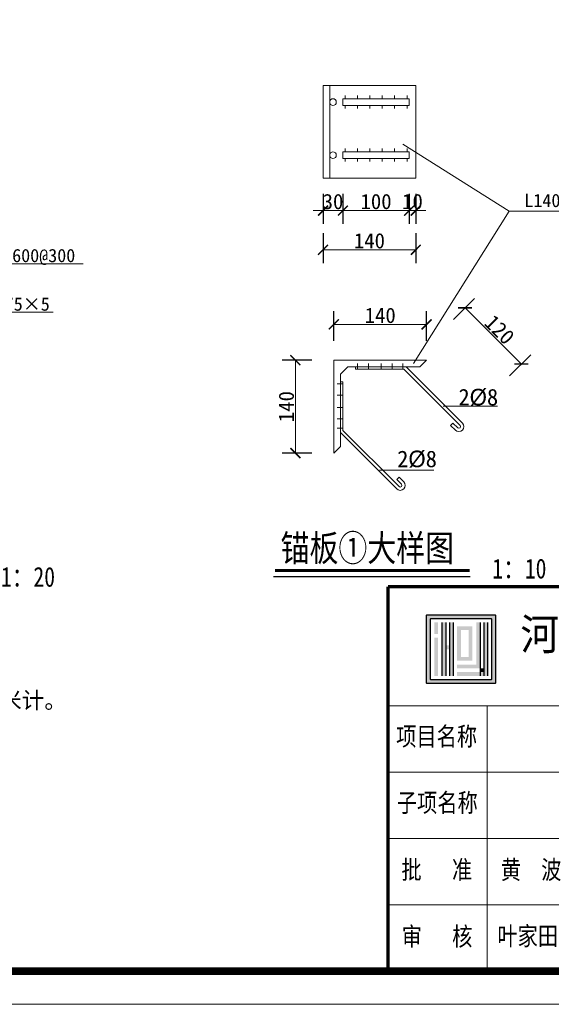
# Model space of a CAD drawing. Extents: x -13074 to 1448651, y 3648755 to 8081248.
# Tile 136 of 173: x 563319 to 563399, y 3858485 to 3858634. Entities that reach past the tile are written whole.
import ezdxf
from ezdxf.enums import TextEntityAlignment as Align

# ---------------------------------------------------------------- set-up
doc = ezdxf.new("R2010")
doc.units = 0
doc.header["$PDMODE"] = 32
doc.header["$PDSIZE"] = 0.2
doc.layers.get('0').update_dxf_attribs({"linetype": 'CONTINUOUS'})
doc.layers.get('Defpoints').update_dxf_attribs({"linetype": 'CONTINUOUS'})
for name, color, linetype, lineweight in [('0.09标注线', 3, 'CONTINUOUS', 9), ('0.13填充', 8, 'CONTINUOUS', 9), ('0.13文字', 255, 'CONTINUOUS', 13), ('SHEET', 1, 'CONTINUOUS', 15), ('x粗线', 1, 'CONTINUOUS', 40)]:
    doc.layers.add(name, color=color, linetype=linetype, lineweight=lineweight)
doc.layers.add('HOHAITK', color=7, linetype='CONTINUOUS')
doc.styles.add('-仿宋_GB2312', font='FangSong_GB2312.ttf')
doc.styles.add('FHZ', font='FangSong_GB2312.ttf', dxfattribs={"width": 0.707, "height": 300})
doc.styles.add('HOHAITK', font='simhei.ttf')
doc.dimstyles.new('副本 (2) STANDARD', dxfattribs={"dimscale": 0, "dimtxt": 3.5, "dimasz": 1.5, "dimexe": 2, "dimexo": 2.25, "dimgap": 0.2, "dimtad": 1, "dimdec": 1, "dimzin": 0, "dimdsep": 46, "dimtxsty": '-仿宋_GB2312', "dimblk": 'ARCHTICK', "dimcen": 0.09, "dimadec": 0, "dimazin": 0, "dimtfac": 1, "dimtdec": 1, "dimtix": 1, "dimtmove": 2, "dimatfit": 3, "dimfxlon": 1, "dimtolj": 1, "dimtzin": 0, "dimlwd": 9, "dimarcsym": 0})

# ---------------------------------------------------------------- blocks, each defined once
blk = doc.blocks.new('_ARCHTICK')
at = {"color": 0, "linetype": 'ByBlock', "const_width": 0.15}
blk.add_lwpolyline([(-0.5, -0.5), (0.5, 0.5)], dxfattribs=at)
blk = doc.blocks.new('*D2839')
at = {"layer": '0.09标注线', "color": 0, "lineweight": -2}
for p, q in [((563384.65, 3858588.76), (563387.83, 3858591.95)), ((563393.14, 3858580.28), (563396.32, 3858583.46))]:
    blk.add_line(p, q, dxfattribs=at)
at = {"layer": '0.09标注线', "color": 0, "lineweight": 9}
blk.add_line((563386.42, 3858590.53), (563394.91, 3858582.05), dxfattribs=at)
at = {"layer": 'Defpoints', "color": 0, "lineweight": 13}
for p in [(563377.52, 3858581.63), (563394.91, 3858582.05), (563386, 3858573.14)]:
    blk.add_point(p, dxfattribs=at)
at = {"layer": '0.09标注线', "color": 0, "lineweight": 9, "xscale": 1.5, "yscale": 1.5, "zscale": 1.5}
for p, rotation in [((563386.42, 3858590.53), 135), ((563394.91, 3858582.05), 315)]:
    blk.add_blockref('_ARCHTICK', p, dxfattribs=dict(at, rotation=rotation))
at = {"layer": '0.09标注线', "color": 0, "insert": (563391.62, 3858587.24), "char_height": 2.3, "attachment_point": 5, "rotation": 315, "style": '-仿宋_GB2312'}
blk.add_mtext('\\A1;120', dxfattribs=at)
blk = doc.blocks.new('*D2847')
at = {"layer": '0.09标注线', "color": 0, "lineweight": -2}
for p, q in [((563363.29, 3858582.63), (563358.79, 3858582.63)), ((563363.29, 3858568.63), (563358.79, 3858568.63))]:
    blk.add_line(p, q, dxfattribs=at)
at = {"layer": '0.09标注线', "color": 0, "lineweight": 9}
blk.add_line((563360.79, 3858582.63), (563360.79, 3858568.63), dxfattribs=at)
at = {"layer": 'Defpoints', "color": 0, "lineweight": 13}
for p in [(563366.6, 3858582.63), (563360.79, 3858568.63), (563366.6, 3858568.63)]:
    blk.add_point(p, dxfattribs=at)
at = {"layer": '0.09标注线', "color": 0, "lineweight": 9, "xscale": 1.5, "yscale": 1.5, "zscale": 1.5}
for p, rotation in [((563360.79, 3858582.63), 90), ((563360.79, 3858568.63), 270)]:
    blk.add_blockref('_ARCHTICK', p, dxfattribs=dict(at, rotation=rotation))
at = {"layer": '0.09标注线', "color": 0, "insert": (563359.44, 3858575.63), "char_height": 2.3, "attachment_point": 5, "rotation": 90, "style": '-仿宋_GB2312'}
blk.add_mtext('\\A1;140', dxfattribs=at)
blk = doc.blocks.new('*D2848')
at = {"layer": '0.09标注线', "color": 0, "lineweight": -2}
for p, q in [((563366.6, 3858585.53), (563366.6, 3858590.03)), ((563380.6, 3858585.53), (563380.6, 3858590.03))]:
    blk.add_line(p, q, dxfattribs=at)
at = {"layer": '0.09标注线', "color": 0, "lineweight": 9}
blk.add_line((563366.6, 3858588.03), (563380.6, 3858588.03), dxfattribs=at)
at = {"layer": 'Defpoints', "color": 0, "lineweight": 13}
for p in [(563380.6, 3858588.03), (563366.6, 3858582.63), (563380.6, 3858582.63)]:
    blk.add_point(p, dxfattribs=at)
at = {"layer": '0.09标注线', "color": 0, "lineweight": 9, "xscale": 1.5, "yscale": 1.5, "zscale": 1.5, "rotation": 180}
blk.add_blockref('_ARCHTICK', (563366.6, 3858588.03), dxfattribs=at)
at = {"layer": '0.09标注线', "color": 0, "lineweight": 9, "xscale": 1.5, "yscale": 1.5, "zscale": 1.5}
blk.add_blockref('_ARCHTICK', (563380.6, 3858588.03), dxfattribs=at)
at = {"layer": '0.09标注线', "color": 0, "insert": (563373.6, 3858589.38), "char_height": 2.3, "attachment_point": 5, "style": '-仿宋_GB2312'}
blk.add_mtext('\\A1;140', dxfattribs=at)
blk = doc.blocks.new('*D2849')
at = {"layer": '0.09标注线', "color": 0, "lineweight": -2}
for p, q in [((563367.97, 3858607.7), (563367.97, 3858603.2)), ((563377.97, 3858607.7), (563377.97, 3858603.2))]:
    blk.add_line(p, q, dxfattribs=at)
at = {"layer": '0.09标注线', "color": 0, "lineweight": 9}
blk.add_line((563367.97, 3858605.2), (563377.97, 3858605.2), dxfattribs=at)
at = {"layer": 'Defpoints', "color": 0, "lineweight": 13}
for p in [(563367.97, 3858613.07), (563377.97, 3858613.07), (563377.97, 3858605.2)]:
    blk.add_point(p, dxfattribs=at)
at = {"layer": '0.09标注线', "color": 0, "lineweight": 9, "xscale": 1.5, "yscale": 1.5, "zscale": 1.5, "rotation": 180}
blk.add_blockref('_ARCHTICK', (563367.97, 3858605.2), dxfattribs=at)
at = {"layer": '0.09标注线', "color": 0, "lineweight": 9, "xscale": 1.5, "yscale": 1.5, "zscale": 1.5}
blk.add_blockref('_ARCHTICK', (563377.97, 3858605.2), dxfattribs=at)
at = {"layer": '0.09标注线', "color": 0, "insert": (563372.97, 3858606.55), "char_height": 2.3, "attachment_point": 5, "style": '-仿宋_GB2312'}
blk.add_mtext('\\A1;100', dxfattribs=at)
blk = doc.blocks.new('*D2850')
at = {"layer": '0.09标注线', "color": 0, "lineweight": -2}
for p, q in [((563364.97, 3858607.7), (563364.97, 3858603.2)), ((563367.97, 3858607.7), (563367.97, 3858603.2))]:
    blk.add_line(p, q, dxfattribs=at)
at = {"layer": '0.09标注线', "color": 0, "lineweight": 9}
for p, q in [((563364.97, 3858605.2), (563363.47, 3858605.2)), ((563364.97, 3858605.2), (563367.97, 3858605.2)), ((563367.97, 3858605.2), (563369.47, 3858605.2))]:
    blk.add_line(p, q, dxfattribs=at)
at = {"layer": 'Defpoints', "color": 0, "lineweight": 13}
for p in [(563367.97, 3858613.07), (563364.97, 3858610.07), (563367.97, 3858605.2)]:
    blk.add_point(p, dxfattribs=at)
at = {"layer": '0.09标注线', "color": 0, "lineweight": 9, "xscale": 1.5, "yscale": 1.5, "zscale": 1.5}
blk.add_blockref('_ARCHTICK', (563364.97, 3858605.2), dxfattribs=at)
at = {"layer": '0.09标注线', "color": 0, "lineweight": 9, "xscale": 1.5, "yscale": 1.5, "zscale": 1.5, "rotation": 180}
blk.add_blockref('_ARCHTICK', (563367.97, 3858605.2), dxfattribs=at)
at = {"layer": '0.09标注线', "color": 0, "insert": (563366.47, 3858606.55), "char_height": 2.3, "attachment_point": 5, "style": '-仿宋_GB2312'}
blk.add_mtext('\\A1;30', dxfattribs=at)
blk = doc.blocks.new('*D2851')
at = {"layer": '0.09标注线', "color": 0, "lineweight": -2}
for p, q in [((563377.97, 3858607.7), (563377.97, 3858603.2)), ((563378.97, 3858607.7), (563378.97, 3858603.2))]:
    blk.add_line(p, q, dxfattribs=at)
at = {"layer": '0.09标注线', "color": 0, "lineweight": 9}
for p, q in [((563377.97, 3858605.2), (563376.47, 3858605.2)), ((563377.97, 3858605.2), (563378.97, 3858605.2)), ((563378.97, 3858605.2), (563380.47, 3858605.2))]:
    blk.add_line(p, q, dxfattribs=at)
at = {"layer": 'Defpoints', "color": 0, "lineweight": 13}
for p in [(563377.97, 3858613.07), (563378.97, 3858610.07), (563378.97, 3858605.2)]:
    blk.add_point(p, dxfattribs=at)
at = {"layer": '0.09标注线', "color": 0, "lineweight": 9, "xscale": 1.5, "yscale": 1.5, "zscale": 1.5}
blk.add_blockref('_ARCHTICK', (563377.97, 3858605.2), dxfattribs=at)
at = {"layer": '0.09标注线', "color": 0, "lineweight": 9, "xscale": 1.5, "yscale": 1.5, "zscale": 1.5, "rotation": 180}
blk.add_blockref('_ARCHTICK', (563378.97, 3858605.2), dxfattribs=at)
at = {"layer": '0.09标注线', "color": 0, "insert": (563378.47, 3858606.55), "char_height": 2.3, "attachment_point": 5, "style": '-仿宋_GB2312'}
blk.add_mtext('\\A1;10', dxfattribs=at)
blk = doc.blocks.new('*D2852')
at = {"layer": '0.09标注线', "color": 0, "lineweight": -2}
for p, q in [((563364.97, 3858601.78), (563364.97, 3858597.28)), ((563378.97, 3858601.78), (563378.97, 3858597.28))]:
    blk.add_line(p, q, dxfattribs=at)
at = {"layer": '0.09标注线', "color": 0, "lineweight": 9}
blk.add_line((563364.97, 3858599.28), (563378.97, 3858599.28), dxfattribs=at)
at = {"layer": 'Defpoints', "color": 0, "lineweight": 13}
for p in [(563364.97, 3858609.95), (563378.97, 3858610.07), (563378.97, 3858599.28)]:
    blk.add_point(p, dxfattribs=at)
at = {"layer": '0.09标注线', "color": 0, "lineweight": 9, "xscale": 1.5, "yscale": 1.5, "zscale": 1.5, "rotation": 180}
blk.add_blockref('_ARCHTICK', (563364.97, 3858599.28), dxfattribs=at)
at = {"layer": '0.09标注线', "color": 0, "lineweight": 9, "xscale": 1.5, "yscale": 1.5, "zscale": 1.5}
blk.add_blockref('_ARCHTICK', (563378.97, 3858599.28), dxfattribs=at)
at = {"layer": '0.09标注线', "color": 0, "insert": (563371.97, 3858600.63), "char_height": 2.3, "attachment_point": 5, "style": '-仿宋_GB2312'}
blk.add_mtext('\\A1;140', dxfattribs=at)

msp = doc.modelspace()

# ---------------------------------------------------------------- hatches: boundary and pattern name
at = {"layer": 'HOHAITK', "ltscale": 1000}
h = msp.add_hatch(color=7, dxfattribs=at)
h.paths.add_polyline_path([(563390.906, 3858533.849, 0.4142136), (563390.994, 3858533.937), (563390.994, 3858544.162, 0.4142136), (563390.906, 3858544.249), (563380.681, 3858544.249, 0.4142136), (563380.594, 3858544.162), (563380.594, 3858533.937, 0.4142136), (563380.681, 3858533.849)])
h.paths.add_polyline_path([(563381.171, 3858534.427), (563381.171, 3858543.672), (563390.416, 3858543.672), (563390.416, 3858534.427)], flags=16)
at = {"layer": 'HOHAITK'}
h = msp.add_hatch(color=7, dxfattribs=at)
h.paths.add_polyline_path([(563382.327, 3858543.094), (563381.749, 3858543.094), (563381.749, 3858542.516), (563382.327, 3858542.516)])
h.paths.add_polyline_path([(563382.327, 3858542.516), (563381.749, 3858542.516), (563381.749, 3858541.938), (563382.327, 3858541.938)])
h.paths.add_polyline_path([(563382.327, 3858541.938), (563381.749, 3858541.938), (563381.749, 3858541.36), (563382.327, 3858541.36)])
h.paths.add_polyline_path([(563382.327, 3858540.783), (563381.749, 3858540.783), (563381.749, 3858540.205), (563382.327, 3858540.205)])
h.paths.add_polyline_path([(563382.327, 3858540.205), (563381.749, 3858540.205), (563381.749, 3858539.627), (563382.327, 3858539.627)])
h.paths.add_polyline_path([(563382.327, 3858539.627), (563381.749, 3858539.627), (563381.749, 3858539.049), (563382.327, 3858539.049)])
h.paths.add_polyline_path([(563382.327, 3858539.049), (563381.749, 3858539.049), (563381.749, 3858538.472), (563382.327, 3858538.472)])
h.paths.add_polyline_path([(563382.327, 3858538.472), (563381.749, 3858538.472), (563381.749, 3858537.894), (563382.327, 3858537.894)])
h.paths.add_polyline_path([(563382.327, 3858537.894), (563381.749, 3858537.894), (563381.749, 3858537.316), (563382.327, 3858537.316)])
h.paths.add_polyline_path([(563382.327, 3858537.316), (563381.749, 3858537.316), (563381.749, 3858536.738), (563382.327, 3858536.738)])
h.paths.add_polyline_path([(563382.327, 3858536.738), (563381.749, 3858536.738), (563381.749, 3858536.16), (563382.327, 3858536.16)])
h.paths.add_polyline_path([(563382.327, 3858536.16), (563381.749, 3858536.16), (563381.749, 3858535.583), (563382.327, 3858535.583)])
h.paths.add_polyline_path([(563382.327, 3858535.583), (563381.749, 3858535.583), (563381.749, 3858535.005), (563382.327, 3858535.005)])
h = msp.add_hatch(color=7, dxfattribs=at)
h.paths.add_polyline_path([(563383.483, 3858543.094), (563382.905, 3858543.094), (563382.905, 3858542.516), (563383.483, 3858542.516)])
h.paths.add_polyline_path([(563383.483, 3858542.516), (563382.905, 3858542.516), (563382.905, 3858541.938), (563383.483, 3858541.938)])
h.paths.add_polyline_path([(563383.483, 3858541.938), (563382.905, 3858541.938), (563382.905, 3858541.36), (563383.483, 3858541.36)])
h.paths.add_polyline_path([(563383.483, 3858541.36), (563382.905, 3858541.36), (563382.905, 3858540.783), (563383.483, 3858540.783)])
h.paths.add_polyline_path([(563383.483, 3858540.783), (563382.905, 3858540.783), (563382.905, 3858540.205), (563383.483, 3858540.205)])
h.paths.add_polyline_path([(563383.483, 3858540.205), (563382.905, 3858540.205), (563382.905, 3858539.627), (563383.483, 3858539.627)])
h.paths.add_polyline_path([(563383.483, 3858539.627), (563382.905, 3858539.627), (563382.905, 3858539.049), (563383.483, 3858539.049)])
h.paths.add_polyline_path([(563383.483, 3858539.049), (563382.905, 3858539.049), (563382.905, 3858538.472), (563383.483, 3858538.472)])
h.paths.add_polyline_path([(563383.483, 3858538.472), (563382.905, 3858538.472), (563382.905, 3858537.894), (563383.483, 3858537.894)])
h.paths.add_polyline_path([(563383.483, 3858537.894), (563382.905, 3858537.894), (563382.905, 3858537.316), (563383.483, 3858537.316)])
h.paths.add_polyline_path([(563383.483, 3858537.316), (563382.905, 3858537.316), (563382.905, 3858536.738), (563383.483, 3858536.738)])
h.paths.add_polyline_path([(563383.483, 3858536.738), (563382.905, 3858536.738), (563382.905, 3858536.16), (563383.483, 3858536.16)])
h.paths.add_polyline_path([(563383.483, 3858536.16), (563382.905, 3858536.16), (563382.905, 3858535.583), (563383.483, 3858535.583)])
h.paths.add_polyline_path([(563383.483, 3858535.583), (563382.905, 3858535.583), (563382.905, 3858535.005), (563383.483, 3858535.005)])
h = msp.add_hatch(color=7, dxfattribs=at)
h.paths.add_polyline_path([(563384.06, 3858539.627), (563383.483, 3858539.627), (563383.483, 3858539.049), (563384.06, 3858539.049)])
h.paths.add_polyline_path([(563384.638, 3858539.627), (563384.06, 3858539.627), (563384.06, 3858539.049), (563384.638, 3858539.049)])
h.paths.add_polyline_path([(563384.638, 3858540.205), (563384.06, 3858540.205), (563384.06, 3858539.627), (563384.638, 3858539.627)])
h.paths.add_polyline_path([(563384.638, 3858540.783), (563384.06, 3858540.783), (563384.06, 3858540.205), (563384.638, 3858540.205)])
h.paths.add_polyline_path([(563384.638, 3858541.36), (563384.06, 3858541.36), (563384.06, 3858540.783), (563384.638, 3858540.783)])
h.paths.add_polyline_path([(563384.638, 3858541.938), (563384.06, 3858541.938), (563384.06, 3858541.36), (563384.638, 3858541.36)])
h.paths.add_polyline_path([(563384.638, 3858542.516), (563384.06, 3858542.516), (563384.06, 3858541.938), (563384.638, 3858541.938)])
h.paths.add_polyline_path([(563384.638, 3858543.094), (563384.06, 3858543.094), (563384.06, 3858542.516), (563384.638, 3858542.516)])
h.paths.add_polyline_path([(563384.638, 3858539.049), (563384.06, 3858539.049), (563384.06, 3858538.472), (563384.638, 3858538.472)])
h.paths.add_polyline_path([(563384.638, 3858538.472), (563384.06, 3858538.472), (563384.06, 3858537.894), (563384.638, 3858537.894)])
h.paths.add_polyline_path([(563384.638, 3858537.894), (563384.06, 3858537.894), (563384.06, 3858537.316), (563384.638, 3858537.316)])
h.paths.add_polyline_path([(563384.638, 3858537.316), (563384.06, 3858537.316), (563384.06, 3858536.738), (563384.638, 3858536.738)])
h.paths.add_polyline_path([(563384.638, 3858536.738), (563384.06, 3858536.738), (563384.06, 3858536.16), (563384.638, 3858536.16)])
h.paths.add_polyline_path([(563384.638, 3858536.16), (563384.06, 3858536.16), (563384.06, 3858535.583), (563384.638, 3858535.583)])
h.paths.add_polyline_path([(563384.638, 3858535.583), (563384.06, 3858535.583), (563384.06, 3858535.005), (563384.638, 3858535.005)])
h = msp.add_hatch(color=7, dxfattribs=at)
h.paths.add_polyline_path([(563385.794, 3858536.738), (563385.216, 3858536.738), (563385.216, 3858536.16), (563385.794, 3858536.16)])
h.paths.add_polyline_path([(563386.371, 3858536.738), (563385.794, 3858536.738), (563385.794, 3858536.16), (563386.371, 3858536.16)])
h.paths.add_polyline_path([(563386.949, 3858536.738), (563386.371, 3858536.738), (563386.371, 3858536.16), (563386.949, 3858536.16)])
h.paths.add_polyline_path([(563387.527, 3858536.738), (563386.949, 3858536.738), (563386.949, 3858536.16), (563387.527, 3858536.16)])
h.paths.add_polyline_path([(563388.105, 3858536.738), (563387.527, 3858536.738), (563387.527, 3858536.16), (563388.105, 3858536.16)])
h.paths.add_polyline_path([(563388.683, 3858536.738), (563388.105, 3858536.738), (563388.105, 3858536.16), (563388.683, 3858536.16)])
h.paths.add_polyline_path([(563388.683, 3858537.316), (563388.105, 3858537.316), (563388.105, 3858536.738), (563388.683, 3858536.738)])
h.paths.add_polyline_path([(563388.683, 3858537.894), (563388.105, 3858537.894), (563388.105, 3858537.316), (563388.683, 3858537.316)])
h.paths.add_polyline_path([(563388.683, 3858538.472), (563388.105, 3858538.472), (563388.105, 3858537.894), (563388.683, 3858537.894)])
h.paths.add_polyline_path([(563388.683, 3858539.049), (563388.105, 3858539.049), (563388.105, 3858538.472), (563388.683, 3858538.472)])
h.paths.add_polyline_path([(563388.683, 3858539.627), (563388.105, 3858539.627), (563388.105, 3858539.049), (563388.683, 3858539.049)])
h.paths.add_polyline_path([(563388.683, 3858540.205), (563388.105, 3858540.205), (563388.105, 3858539.627), (563388.683, 3858539.627)])
h.paths.add_polyline_path([(563388.683, 3858540.783), (563388.105, 3858540.783), (563388.105, 3858540.205), (563388.683, 3858540.205)])
h.paths.add_polyline_path([(563388.683, 3858541.36), (563388.105, 3858541.36), (563388.105, 3858540.783), (563388.683, 3858540.783)])
h.paths.add_polyline_path([(563388.683, 3858541.938), (563388.105, 3858541.938), (563388.105, 3858541.36), (563388.683, 3858541.36)])
h.paths.add_polyline_path([(563388.683, 3858542.516), (563388.105, 3858542.516), (563388.105, 3858541.938), (563388.683, 3858541.938)])
h.paths.add_polyline_path([(563388.683, 3858543.094), (563388.105, 3858543.094), (563388.105, 3858542.516), (563388.683, 3858542.516)])
h.paths.add_polyline_path([(563385.794, 3858535.583), (563385.216, 3858535.583), (563385.216, 3858535.005), (563385.794, 3858535.005)])
h.paths.add_polyline_path([(563386.371, 3858535.583), (563385.794, 3858535.583), (563385.794, 3858535.005), (563386.371, 3858535.005)])
h.paths.add_polyline_path([(563386.949, 3858535.583), (563386.371, 3858535.583), (563386.371, 3858535.005), (563386.949, 3858535.005)])
h.paths.add_polyline_path([(563387.527, 3858535.583), (563386.949, 3858535.583), (563386.949, 3858535.005), (563387.527, 3858535.005)])
h.paths.add_polyline_path([(563388.105, 3858535.583), (563387.527, 3858535.583), (563387.527, 3858535.005), (563388.105, 3858535.005)])
h.paths.add_polyline_path([(563388.683, 3858535.583), (563388.105, 3858535.583), (563388.105, 3858535.005), (563388.683, 3858535.005)])
h.paths.add_polyline_path([(563389.26, 3858535.583), (563388.683, 3858535.583), (563388.683, 3858535.005), (563389.26, 3858535.005)])
h.paths.add_polyline_path([(563389.838, 3858535.583), (563389.26, 3858535.583), (563389.26, 3858535.005), (563389.838, 3858535.005)])
h.paths.add_polyline_path([(563389.838, 3858536.16), (563389.26, 3858536.16), (563389.26, 3858535.583), (563389.838, 3858535.583)])
h.paths.add_polyline_path([(563389.838, 3858536.738), (563389.26, 3858536.738), (563389.26, 3858536.16), (563389.838, 3858536.16)])
h.paths.add_polyline_path([(563389.838, 3858537.316), (563389.26, 3858537.316), (563389.26, 3858536.738), (563389.838, 3858536.738)])
h.paths.add_polyline_path([(563389.838, 3858537.894), (563389.26, 3858537.894), (563389.26, 3858537.316), (563389.838, 3858537.316)])
h.paths.add_polyline_path([(563389.838, 3858538.472), (563389.26, 3858538.472), (563389.26, 3858537.894), (563389.838, 3858537.894)])
h.paths.add_polyline_path([(563389.838, 3858539.049), (563389.26, 3858539.049), (563389.26, 3858538.472), (563389.838, 3858538.472)])
h.paths.add_polyline_path([(563389.838, 3858539.627), (563389.26, 3858539.627), (563389.26, 3858539.049), (563389.838, 3858539.049)])
h.paths.add_polyline_path([(563389.838, 3858540.205), (563389.26, 3858540.205), (563389.26, 3858539.627), (563389.838, 3858539.627)])
h.paths.add_polyline_path([(563389.838, 3858540.783), (563389.26, 3858540.783), (563389.26, 3858540.205), (563389.838, 3858540.205)])
h.paths.add_polyline_path([(563389.838, 3858541.36), (563389.26, 3858541.36), (563389.26, 3858540.783), (563389.838, 3858540.783)])
h.paths.add_polyline_path([(563389.838, 3858541.938), (563389.26, 3858541.938), (563389.26, 3858541.36), (563389.838, 3858541.36)])
h.paths.add_polyline_path([(563389.838, 3858542.516), (563389.26, 3858542.516), (563389.26, 3858541.938), (563389.838, 3858541.938)])
h.paths.add_polyline_path([(563389.838, 3858543.094), (563389.26, 3858543.094), (563389.26, 3858542.516), (563389.838, 3858542.516)])
h = msp.add_hatch(color=7, dxfattribs=at)
h.paths.add_polyline_path([(563385.794, 3858537.894), (563385.216, 3858537.894), (563385.216, 3858537.316), (563385.794, 3858537.316)])
h.paths.add_polyline_path([(563386.371, 3858537.894), (563385.794, 3858537.894), (563385.794, 3858537.316), (563386.371, 3858537.316)])
h.paths.add_polyline_path([(563386.949, 3858537.894), (563386.371, 3858537.894), (563386.371, 3858537.316), (563386.949, 3858537.316)])
h.paths.add_polyline_path([(563387.527, 3858537.894), (563386.949, 3858537.894), (563386.949, 3858537.316), (563387.527, 3858537.316)])
h.paths.add_polyline_path([(563387.527, 3858538.472), (563386.949, 3858538.472), (563386.949, 3858537.894), (563387.527, 3858537.894)])
h.paths.add_polyline_path([(563387.527, 3858539.049), (563386.949, 3858539.049), (563386.949, 3858538.472), (563387.527, 3858538.472)])
h.paths.add_polyline_path([(563387.527, 3858539.627), (563386.949, 3858539.627), (563386.949, 3858539.049), (563387.527, 3858539.049)])
h.paths.add_polyline_path([(563387.527, 3858540.205), (563386.949, 3858540.205), (563386.949, 3858539.627), (563387.527, 3858539.627)])
h.paths.add_polyline_path([(563387.527, 3858540.783), (563386.949, 3858540.783), (563386.949, 3858540.205), (563387.527, 3858540.205)])
h.paths.add_polyline_path([(563387.527, 3858541.36), (563386.949, 3858541.36), (563386.949, 3858540.783), (563387.527, 3858540.783)])
h.paths.add_polyline_path([(563387.527, 3858541.938), (563386.949, 3858541.938), (563386.949, 3858541.36), (563387.527, 3858541.36)])
h.paths.add_polyline_path([(563387.527, 3858542.516), (563386.949, 3858542.516), (563386.949, 3858541.938), (563387.527, 3858541.938)])
h.paths.add_polyline_path([(563386.949, 3858542.516), (563386.371, 3858542.516), (563386.371, 3858541.938), (563386.949, 3858541.938)])
h.paths.add_polyline_path([(563386.371, 3858542.516), (563385.794, 3858542.516), (563385.794, 3858541.938), (563386.371, 3858541.938)])
h.paths.add_polyline_path([(563385.794, 3858542.516), (563385.216, 3858542.516), (563385.216, 3858541.938), (563385.794, 3858541.938)])
h.paths.add_polyline_path([(563385.794, 3858541.938), (563385.216, 3858541.938), (563385.216, 3858541.36), (563385.794, 3858541.36)])
h.paths.add_polyline_path([(563385.794, 3858541.36), (563385.216, 3858541.36), (563385.216, 3858540.783), (563385.794, 3858540.783)])
h.paths.add_polyline_path([(563385.794, 3858540.783), (563385.216, 3858540.783), (563385.216, 3858540.205), (563385.794, 3858540.205)])
h.paths.add_polyline_path([(563385.794, 3858540.205), (563385.216, 3858540.205), (563385.216, 3858539.627), (563385.794, 3858539.627)])
h.paths.add_polyline_path([(563385.794, 3858539.627), (563385.216, 3858539.627), (563385.216, 3858539.049), (563385.794, 3858539.049)])
h.paths.add_polyline_path([(563385.794, 3858539.049), (563385.216, 3858539.049), (563385.216, 3858538.472), (563385.794, 3858538.472)])
h.paths.add_polyline_path([(563385.794, 3858538.472), (563385.216, 3858538.472), (563385.216, 3858537.894), (563385.794, 3858537.894)])
msp.add_hatch(color=7, dxfattribs=at).paths.add_polyline_path([(563389.26, 3858536.16), (563388.683, 3858536.16), (563388.683, 3858535.583), (563389.26, 3858535.583)])

# ---------------------------------------------------------------- linework, layer by layer
msp.add_line((563357.5, 3858550.001), (563387.17, 3858550.017))
at = {"const_width": 0.461}
msp.add_lwpolyline([(563357.717, 3858550.917), (563387.113, 3858550.917)], dxfattribs=at)
at = {"layer": '0.13填充', "lineweight": 9}
for p, q in [((563393.069, 3858605.124), (563376.995, 3858615.235)), ((563378.603, 3858582.128), (563393.069, 3858605.124)), ((563393.069, 3858605.124), (563413.082, 3858605.124)), ((563301.021, 3858597.182), (563328.768, 3858597.182)), ((563324.232, 3858589.897), (563309.164, 3858589.897)), ((563383.118, 3858575.714), (563391.281, 3858575.714)), ((563373.515, 3858566.068), (563381.678, 3858566.068))]:
    msp.add_line(p, q, dxfattribs=at)
at = {"layer": 'HOHAITK', "color": 7}
for p, q in [((563382.905, 3858543.094), (563382.905, 3858535.005)), ((563383.483, 3858543.094), (563383.483, 3858535.005)), ((563384.06, 3858543.094), (563384.06, 3858535.005)), ((563384.638, 3858543.094), (563384.638, 3858535.005)), ((563388.683, 3858543.094), (563388.683, 3858535.005)), ((563389.26, 3858543.094), (563389.26, 3858535.005)), ((563389.838, 3858535.005), (563389.838, 3858543.094))]:
    msp.add_line(p, q, dxfattribs=at)
for points in [[(563380.681, 3858544.249), (563390.906, 3858544.249, -0.4142136), (563390.994, 3858544.162), (563390.994, 3858533.937, -0.4142136), (563390.906, 3858533.849), (563380.681, 3858533.849, -0.4142136), (563380.594, 3858533.937), (563380.594, 3858544.162, -0.4142136)], [(563381.259, 3858543.672), (563390.328, 3858543.672, -0.4142136), (563390.416, 3858543.584), (563390.416, 3858534.515, -0.4142136), (563390.328, 3858534.427), (563381.259, 3858534.427, -0.4142136), (563381.171, 3858534.515), (563381.171, 3858543.584, -0.4142136)]]:
    msp.add_lwpolyline(points, format="xyb", close=True, dxfattribs=at)
at = {"layer": 'SHEET', "color": 7}
for p, q in [((563374.769, 3858530.489), (563554.769, 3858530.489)), ((563374.769, 3858490.489), (563374.769, 3858530.489)), ((563374.769, 3858530.489), (563449.769, 3858530.489)), ((563389.769, 3858490.489), (563389.769, 3858530.489)), ((563374.769, 3858520.489), (563464.769, 3858520.489)), ((563374.769, 3858510.489), (563554.769, 3858510.489)), ((563374.769, 3858500.489), (563554.769, 3858500.489))]:
    msp.add_line(p, q, dxfattribs=at)
msp.add_lwpolyline([(563559.769, 3858485.489), (563139.769, 3858485.489), (563139.769, 3858782.489), (563559.769, 3858782.489)], close=True, dxfattribs=at)
at = {"layer": 'SHEET', "color": 7, "const_width": 1.2}
msp.add_lwpolyline([(563164.769, 3858777.489), (563554.769, 3858777.489), (563554.769, 3858490.489), (563164.769, 3858490.489)], close=True, dxfattribs=at)
at = {"layer": 'SHEET', "color": 7, "const_width": 0.5}
for points in [[(563374.769, 3858490.489), (563374.769, 3858548.489)], [(563374.769, 3858548.489), (563554.769, 3858548.489)]]:
    msp.add_lwpolyline(points, dxfattribs=at)
at = {"layer": 'x粗线', "linetype": 'ByBlock', "lineweight": 18}
for p, q in [((563364.971, 3858610.067), (563364.971, 3858624.067)), ((563364.971, 3858624.067), (563378.971, 3858624.067)), ((563365.971, 3858610.067), (563365.971, 3858624.067)), ((563378.971, 3858610.067), (563378.971, 3858624.067)), ((563368.294, 3858622.552), (563368.294, 3858622.067)), ((563370.165, 3858622.551), (563370.165, 3858622.066)), ((563372.036, 3858622.551), (563372.036, 3858622.066)), ((563373.906, 3858622.55), (563373.906, 3858622.065)), ((563375.777, 3858622.55), (563375.777, 3858622.065)), ((563377.647, 3858622.552), (563377.647, 3858622.067)), ((563367.971, 3858621.067), (563367.971, 3858622.067)), ((563367.971, 3858622.067), (563377.971, 3858622.067)), ((563367.971, 3858621.067), (563377.971, 3858621.067)), ((563368.294, 3858620.582), (563368.294, 3858621.067)), ((563370.165, 3858620.582), (563370.165, 3858621.067)), ((563372.036, 3858620.583), (563372.036, 3858621.068)), ((563373.906, 3858620.583), (563373.906, 3858621.069)), ((563375.777, 3858620.584), (563375.777, 3858621.069)), ((563377.647, 3858620.582), (563377.647, 3858621.067)), ((563377.971, 3858621.067), (563377.971, 3858622.067)), ((563367.971, 3858613.067), (563367.971, 3858614.067)), ((563367.971, 3858614.067), (563377.971, 3858614.067)), ((563368.294, 3858614.552), (563368.294, 3858614.067)), ((563370.165, 3858614.551), (563370.165, 3858614.066)), ((563372.036, 3858614.551), (563372.036, 3858614.066)), ((563373.906, 3858614.55), (563373.906, 3858614.065)), ((563375.777, 3858614.55), (563375.777, 3858614.065)), ((563377.647, 3858614.552), (563377.647, 3858614.067)), ((563377.971, 3858613.067), (563377.971, 3858614.067)), ((563367.971, 3858613.067), (563377.971, 3858613.067)), ((563368.294, 3858612.582), (563368.294, 3858613.067)), ((563370.165, 3858612.582), (563370.165, 3858613.067)), ((563372.036, 3858612.583), (563372.036, 3858613.068)), ((563373.906, 3858612.583), (563373.906, 3858613.069)), ((563375.777, 3858612.584), (563375.777, 3858613.069)), ((563377.647, 3858612.582), (563377.647, 3858613.067)), ((563364.971, 3858610.067), (563378.971, 3858610.067)), ((563366.6, 3858582.628), (563380.6, 3858582.628)), ((563366.6, 3858582.628), (563366.6, 3858568.628)), ((563380.6, 3858582.628), (563379.6, 3858581.628)), ((563368.721, 3858581.628), (563367.6, 3858580.506)), ((563368.721, 3858581.628), (563379.6, 3858581.628)), ((563369.852, 3858581.262), (563369.852, 3858581.628)), ((563377.175, 3858581.262), (563369.852, 3858581.262)), ((563370.176, 3858582.113), (563370.176, 3858581.264)), ((563371.851, 3858582.112), (563371.851, 3858581.264)), ((563372.006, 3858581.264), (563372.491, 3858581.264)), ((563372.857, 3858581.264), (563373.342, 3858581.264)), ((563373.721, 3858582.112), (563373.721, 3858581.264)), ((563375.421, 3858582.111), (563375.421, 3858581.264)), ((563377.024, 3858582.113), (563377.024, 3858581.264)), ((563377.173, 3858581.264), (563385.648, 3858572.789)), ((563377.516, 3858581.628), (563386.001, 3858573.142)), ((563367.6, 3858580.506), (563367.6, 3858569.628)), ((563367.966, 3858579.052), (563367.114, 3858579.052)), ((563367.966, 3858579.375), (563367.6, 3858579.375)), ((563367.966, 3858572.052), (563367.966, 3858579.375)), ((563367.966, 3858577.377), (563367.114, 3858577.377)), ((563367.966, 3858575.506), (563367.113, 3858575.506)), ((563367.966, 3858573.806), (563367.113, 3858573.806)), ((563367.966, 3858572.362), (563367.113, 3858572.362)), ((563367.966, 3858572.052), (563376.438, 3858563.579)), ((563384.587, 3858573.142), (563384.234, 3858572.789)), ((563384.234, 3858572.789), (563384.941, 3858572.082)), ((563384.587, 3858573.142), (563385.294, 3858572.435)), ((563367.6, 3858571.711), (563376.085, 3858563.226)), ((563367.6, 3858569.628), (563366.6, 3858568.628)), ((563376.085, 3858564.64), (563376.438, 3858564.994)), ((563376.085, 3858564.64), (563376.792, 3858563.933)), ((563376.438, 3858564.994), (563377.146, 3858564.287))]:
    msp.add_line(p, q, dxfattribs=at)
for centre in [(563366.471, 3858621.567), (563366.471, 3858613.567)]:
    msp.add_circle(centre, 0.5, dxfattribs=at)
for centre, radius in [((563385.471, 3858572.612), 0.75), ((563385.471, 3858572.612), 0.25), ((563376.615, 3858563.756), 0.75), ((563376.615, 3858563.756), 0.25)]:
    msp.add_arc(centre, radius, 225, 45, dxfattribs=at)

# ---------------------------------------------------------------- texts
at = {"layer": '0.09标注线', "attachment_point": 1, "style": '-仿宋_GB2312'}
for s, insert, char_height, width in [('L140{\\fKaiTi_GB2312|b0|i0|c134|p49;\\C3;×}140{\\fKaiTi_GB2312|b0|i0|c134|p49;\\C3;×}8', (563395.361, 3858607.725), 2, 21.39285), ('1、图中尺寸单位高程以米计(国家85高程系)，钢构件、钢筋直径以毫米计，其余以厘米计。\\P2、本图钢筋保护层厚度:工作桥面板2.5cm，其余均为3.5cm。\\P3、钢管栏杆与排架、墩墙主钢筋连接，兼作接地用。', (563188.222, 3858532.589, 71.81), 2.5, 178.13403)]:
    msp.add_mtext(s, dxfattribs=dict(at, insert=insert, char_height=char_height, width=width))
at = {"layer": '0.13填充', "lineweight": 9, "style": '-仿宋_GB2312'}
for s, insert, char_height, width, attachment_point in [('{\\Fhztxt_e|c134;^ \\Febgen,ebghz|c134;%%C\\fKaiTi_GB2312|b0|i0|c134|p49;20 l=600@300}', (563327.561, 3858599.422), 2, 19.27648, 3), ('{\\fKaiTi_GB2312|b0|i0|c134|p49;L75×75×5}', (563323.716, 3858592.099), 2, 19.27648, 3), ('2{\\Fhztxt_e|c134;%%C}8', (563385.41, 3858578.315), 2.5, 21.39285, 1), ('2{\\Fhztxt_e|c134;%%C}8', (563376.16, 3858568.997), 2.5, 21.39285, 1)]:
    msp.add_mtext(s, dxfattribs=dict(at, insert=insert, char_height=char_height, width=width, attachment_point=attachment_point))
at = {"layer": '0.13文字', "style": '-仿宋_GB2312', "width": 0.8}
for s, height, p in [('锚板①大样图 ', 4, (563372.741, 3858554.377)), ('1：10', 3, (563394.609, 3858551.184)), ('1：20', 3, (563320.424, 3858549.934))]:
    msp.add_text(s, height=height, dxfattribs=at).set_placement(p, align=Align.MIDDLE)
at = {"layer": 'HOHAITK', "color": 7, "style": 'HOHAITK', "width": 0.9}
msp.add_text('河海大学设计研究院有限公司', height=4.75, dxfattribs=at).set_placement((563394.776, 3858538.942))
at = {"layer": 'SHEET', "color": 7, "style": 'FHZ', "width": 0.8}
for s, p in [('项目名称', (563376.004, 3858524.499)), ('子项名称', (563376.109, 3858514.499)), ('批   准', (563376.799, 3858504.387)), ('黄  波', (563391.799, 3858504.387)), ('审   核', (563376.834, 3858494.322)), ('叶家田', (563391.281, 3858494.387))]:
    msp.add_text(s, height=2.8, dxfattribs=at).set_placement(p)

# ---------------------------------------------------------------- dimensions: what is measured, and where the dimension line sits
at = {"layer": '0.09标注线'}
for base, p1, p2, picture, middle in [((563367.971, 3858605.203), (563364.971, 3858610.067), (563367.971, 3858613.067), '*D2850', (563366.471, 3858606.553)), ((563377.971, 3858605.203), (563367.971, 3858613.067), (563377.971, 3858613.067), '*D2849', (563372.971, 3858606.553)), ((563378.971, 3858605.203), (563377.971, 3858613.067), (563378.971, 3858610.067), '*D2851', (563378.471, 3858606.553)), ((563378.971, 3858599.276), (563364.971, 3858609.951), (563378.971, 3858610.067), '*D2852', (563371.971, 3858600.626)), ((563380.6, 3858588.034), (563366.6, 3858582.628), (563380.6, 3858582.628), '*D2848', (563373.6, 3858589.384))]:
    dim = msp.add_linear_dim(base=base, p1=p1, p2=p2, dimstyle='副本 (2) STANDARD', override={"dimscale": 1, "dimtxt": 2.3, "dimdec": 0, "dimlfac": 10}, dxfattribs=at)
    dim.commit()
    dim.dimension.update_dxf_attribs({"geometry": picture, "text_midpoint": middle})
dim = msp.add_aligned_dim(p1=(563377.516, 3858581.628), p2=(563386.001, 3858573.142), distance=12.593, dimstyle='副本 (2) STANDARD', override={"dimscale": 1, "dimtxt": 2.3, "dimdec": 0, "dimlfac": 10}, dxfattribs=at)
dim.commit()
dim.dimension.update_dxf_attribs({"geometry": '*D2839', "text_midpoint": (563391.618, 3858587.244)})
dim = msp.add_linear_dim(base=(563360.794, 3858568.628), p1=(563366.6, 3858582.628), p2=(563366.6, 3858568.628), angle=90, dimstyle='副本 (2) STANDARD', override={"dimscale": 1, "dimtxt": 2.3, "dimdec": 0, "dimlfac": 10}, dxfattribs=at)
dim.commit()
dim.dimension.update_dxf_attribs({"geometry": '*D2847', "text_midpoint": (563359.444, 3858575.628)})

doc.saveas('drawing.dxf')
